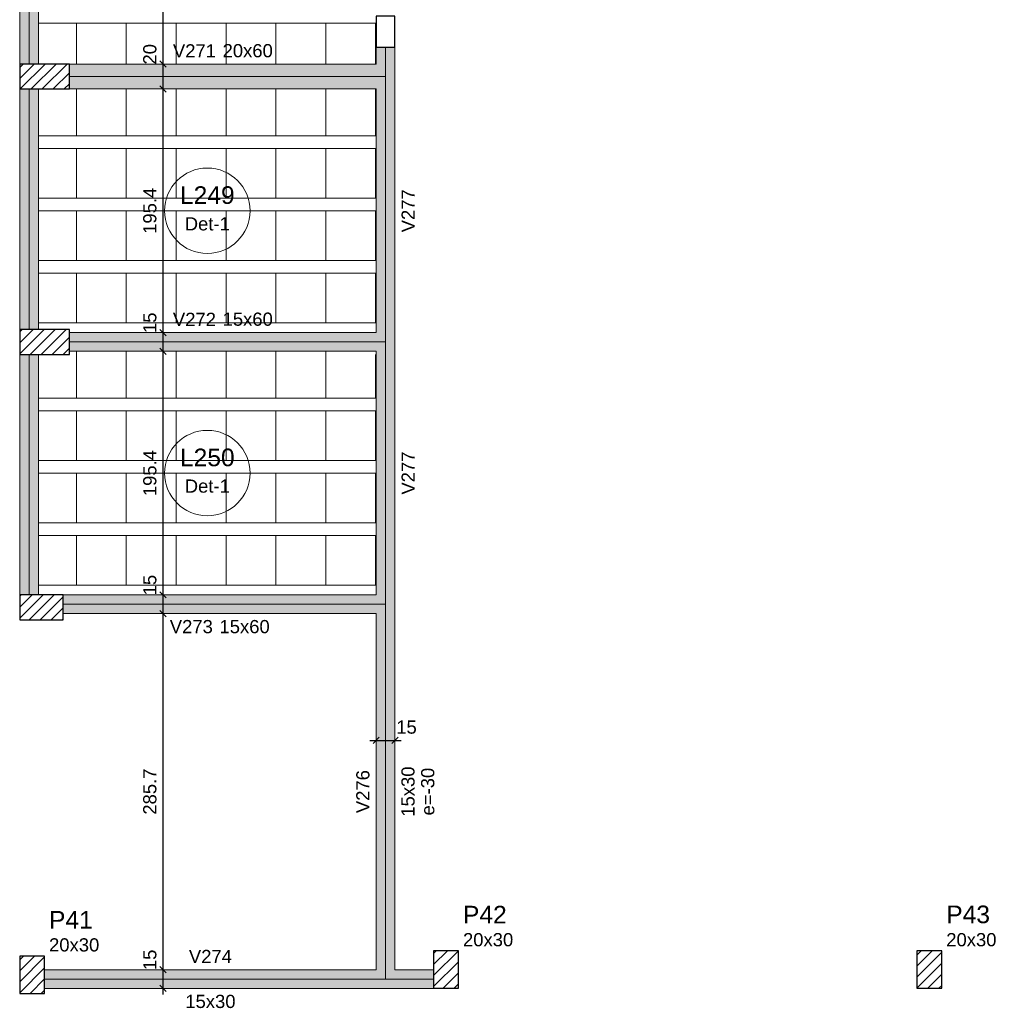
# Model space of a CAD drawing. Header units: millimetres. Extents: x 0 to 119, y 0 to 84.
# Tile 3 of 14: x 29 to 44, y 34 to 50. Entities that reach past the tile are written whole.
import ezdxf

# ---------------------------------------------------------------- set-up
doc = ezdxf.new("R2010")
doc.units = ezdxf.units.MM
doc.header["$MEASUREMENT"] = 0
doc.linetypes.add('NULL', pattern=[0])
doc.layers.get('0').update_dxf_attribs({"lineweight": 18})
for name, color, linetype, lineweight in [('FO-Cotas', 5, 'Continuous', 5), ('FO-Eixos', 5, 'Continuous', 5), ('FO-Hachura pilar que passa', 19, 'Continuous', 5), ('FO-Hachura viga', 43, 'Continuous', 5), ('FO-Hachuras das lajes', 1, 'Continuous', 20), ('FO-Pilares', 4, 'Continuous', 30), ('FO-Textos das lajes', 3, 'Continuous', 20), ('FO-Textos das vigas', 7, 'Continuous', 5), ('FO-Textos dos pilares', 7, 'Continuous', 5), ('FO-Vigas', 1, 'Continuous', 20)]:
    doc.layers.add(name, color=color, linetype=linetype, lineweight=lineweight)
doc.styles.add('Arial', font='txt')
doc.dimstyles.new('UM_50.000000', dxfattribs={"dimtxt": 0.18, "dimasz": 0.1, "dimexe": 0.1, "dimexo": 0.2, "dimgap": 0, "dimtad": 1, "dimtih": 1, "dimtoh": 1, "dimdec": 1, "dimlfac": 50, "dimzin": 0, "dimdsep": 46, "dimtxsty": 'Standard', "dimcen": 0.09, "dimdle": 0.1, "dimadec": 1, "dimazin": 2, "dimtfac": 1, "dimtdec": 4, "dimtofl": 0, "dimtmove": 0, "dimatfit": 3, "dimfxl": 1, "dimtolj": 1, "dimarcsym": 0})

# ---------------------------------------------------------------- blocks, each defined once
blk = doc.blocks.new('_Oblique')
at = {"color": 0, "linetype": 'ByBlock', "lineweight": -2}
blk.add_line((-0.5, -0.5), (0.5, 0.5), dxfattribs=at)
blk = doc.blocks.new('*D6')
at = {"layer": 'Defpoints', "color": 0}
for p in [(34.555, 38.544), (34.855, 38.544), (34.855, 38.544)]:
    blk.add_point(p, dxfattribs=at)
at = {"layer": 'FO-Cotas', "color": 0, "lineweight": -2}
blk.add_line((34.455, 38.544), (34.955, 38.544), dxfattribs=at)
at = {"layer": 'FO-Cotas', "color": 0, "lineweight": -2, "xscale": 0.1, "yscale": 0.1, "zscale": 0.1, "rotation": 180}
blk.add_blockref('_Oblique', (34.555, 38.544), dxfattribs=at)
at = {"layer": 'FO-Cotas', "color": 0, "lineweight": -2, "xscale": 0.1, "yscale": 0.1, "zscale": 0.1}
blk.add_blockref('_Oblique', (34.855, 38.544), dxfattribs=at)
at = {"layer": 'FO-Cotas', "color": 7, "insert": (35.041, 38.756), "char_height": 0.2118, "attachment_point": 5, "rotation": 0.0057, "style": 'Arial'}
blk.add_mtext('\\A1;15', dxfattribs=at)
blk = doc.blocks.new('*D10')
at = {"layer": 'Defpoints', "color": 0}
for p in [(31.135, 34.865), (31.135, 34.865), (31.135, 34.565)]:
    blk.add_point(p, dxfattribs=at)
at = {"layer": 'FO-Cotas', "color": 0, "lineweight": -2}
blk.add_line((31.135, 34.465), (31.135, 34.965), dxfattribs=at)
at = {"layer": 'FO-Cotas', "color": 0, "lineweight": -2, "xscale": 0.1, "yscale": 0.1, "zscale": 0.1}
for p, rotation in [((31.135, 34.865), 90), ((31.135, 34.565), 270)]:
    blk.add_blockref('_Oblique', p, dxfattribs=dict(at, rotation=rotation))
at = {"layer": 'FO-Cotas', "color": 7, "insert": (30.924, 35.022), "char_height": 0.2118, "attachment_point": 5, "rotation": 90, "style": 'Arial'}
blk.add_mtext('\\A1;15', dxfattribs=at)
blk = doc.blocks.new('*D11')
at = {"layer": 'Defpoints', "color": 0}
for p in [(31.135, 40.579), (31.135, 40.579), (31.135, 34.865)]:
    blk.add_point(p, dxfattribs=at)
at = {"layer": 'FO-Cotas', "color": 0, "lineweight": -2}
blk.add_line((31.135, 34.765), (31.135, 40.679), dxfattribs=at)
at = {"layer": 'FO-Cotas', "color": 0, "lineweight": -2, "xscale": 0.1, "yscale": 0.1, "zscale": 0.1}
for p, rotation in [((31.135, 40.579), 90), ((31.135, 34.865), 270)]:
    blk.add_blockref('_Oblique', p, dxfattribs=dict(at, rotation=rotation))
at = {"layer": 'FO-Cotas', "color": 7, "insert": (30.924, 37.722), "char_height": 0.2118, "attachment_point": 5, "rotation": 90, "style": 'Arial'}
blk.add_mtext('\\A1;285.7', dxfattribs=at)
blk = doc.blocks.new('*D12')
at = {"layer": 'Defpoints', "color": 0}
for p in [(31.135, 40.879), (31.135, 40.879), (31.135, 40.579)]:
    blk.add_point(p, dxfattribs=at)
at = {"layer": 'FO-Cotas', "color": 0, "lineweight": -2}
blk.add_line((31.135, 40.479), (31.135, 40.979), dxfattribs=at)
at = {"layer": 'FO-Cotas', "color": 0, "lineweight": -2, "xscale": 0.1, "yscale": 0.1, "zscale": 0.1}
for p, rotation in [((31.135, 40.879), 90), ((31.135, 40.579), 270)]:
    blk.add_blockref('_Oblique', p, dxfattribs=dict(at, rotation=rotation))
at = {"layer": 'FO-Cotas', "color": 7, "insert": (30.924, 41.036), "char_height": 0.2118, "attachment_point": 5, "rotation": 90, "style": 'Arial'}
blk.add_mtext('\\A1;15', dxfattribs=at)
blk = doc.blocks.new('*D13')
at = {"layer": 'Defpoints', "color": 0}
for p in [(31.135, 44.788), (31.135, 44.788), (31.135, 40.879)]:
    blk.add_point(p, dxfattribs=at)
at = {"layer": 'FO-Cotas', "color": 0, "lineweight": -2}
blk.add_line((31.135, 40.779), (31.135, 44.888), dxfattribs=at)
at = {"layer": 'FO-Cotas', "color": 0, "lineweight": -2, "xscale": 0.1, "yscale": 0.1, "zscale": 0.1}
for p, rotation in [((31.135, 44.788), 90), ((31.135, 40.879), 270)]:
    blk.add_blockref('_Oblique', p, dxfattribs=dict(at, rotation=rotation))
at = {"layer": 'FO-Cotas', "color": 7, "insert": (30.924, 42.833), "char_height": 0.2118, "attachment_point": 5, "rotation": 90, "style": 'Arial'}
blk.add_mtext('\\A1;195.4', dxfattribs=at)
blk = doc.blocks.new('*D14')
at = {"layer": 'Defpoints', "color": 0}
for p in [(31.135, 45.088), (31.135, 45.088), (31.135, 44.788)]:
    blk.add_point(p, dxfattribs=at)
at = {"layer": 'FO-Cotas', "color": 0, "lineweight": -2}
blk.add_line((31.135, 44.688), (31.135, 45.188), dxfattribs=at)
at = {"layer": 'FO-Cotas', "color": 0, "lineweight": -2, "xscale": 0.1, "yscale": 0.1, "zscale": 0.1}
for p, rotation in [((31.135, 45.088), 90), ((31.135, 44.788), 270)]:
    blk.add_blockref('_Oblique', p, dxfattribs=dict(at, rotation=rotation))
at = {"layer": 'FO-Cotas', "color": 7, "insert": (30.924, 45.245), "char_height": 0.2118, "attachment_point": 5, "rotation": 90, "style": 'Arial'}
blk.add_mtext('\\A1;15', dxfattribs=at)
blk = doc.blocks.new('*D15')
at = {"layer": 'Defpoints', "color": 0}
for p in [(31.135, 48.996), (31.135, 48.996), (31.135, 45.088)]:
    blk.add_point(p, dxfattribs=at)
at = {"layer": 'FO-Cotas', "color": 0, "lineweight": -2}
blk.add_line((31.135, 44.988), (31.135, 49.096), dxfattribs=at)
at = {"layer": 'FO-Cotas', "color": 0, "lineweight": -2, "xscale": 0.1, "yscale": 0.1, "zscale": 0.1}
for p, rotation in [((31.135, 48.996), 90), ((31.135, 45.088), 270)]:
    blk.add_blockref('_Oblique', p, dxfattribs=dict(at, rotation=rotation))
at = {"layer": 'FO-Cotas', "color": 7, "insert": (30.924, 47.042), "char_height": 0.2118, "attachment_point": 5, "rotation": 90, "style": 'Arial'}
blk.add_mtext('\\A1;195.4', dxfattribs=at)
blk = doc.blocks.new('*D16')
at = {"layer": 'Defpoints', "color": 0}
for p in [(31.135, 49.396), (31.135, 49.396), (31.135, 48.996)]:
    blk.add_point(p, dxfattribs=at)
at = {"layer": 'FO-Cotas', "color": 0, "lineweight": -2}
blk.add_line((31.135, 48.896), (31.135, 49.496), dxfattribs=at)
at = {"layer": 'FO-Cotas', "color": 0, "lineweight": -2, "xscale": 0.1, "yscale": 0.1, "zscale": 0.1}
for p, rotation in [((31.135, 49.396), 90), ((31.135, 48.996), 270)]:
    blk.add_blockref('_Oblique', p, dxfattribs=dict(at, rotation=rotation))
at = {"layer": 'FO-Cotas', "color": 7, "insert": (30.924, 49.553), "char_height": 0.2118, "attachment_point": 5, "rotation": 90, "style": 'Arial'}
blk.add_mtext('\\A1;20', dxfattribs=at)
blk = doc.blocks.new('*D17')
at = {"layer": 'Defpoints', "color": 0}
for p in [(31.135, 52.703), (31.135, 52.703), (31.135, 49.396)]:
    blk.add_point(p, dxfattribs=at)
at = {"layer": 'FO-Cotas', "color": 0, "lineweight": -2}
blk.add_line((31.135, 49.296), (31.135, 52.803), dxfattribs=at)
at = {"layer": 'FO-Cotas', "color": 0, "lineweight": -2, "xscale": 0.1, "yscale": 0.1, "zscale": 0.1}
for p, rotation in [((31.135, 52.703), 90), ((31.135, 49.396), 270)]:
    blk.add_blockref('_Oblique', p, dxfattribs=dict(at, rotation=rotation))
at = {"layer": 'FO-Cotas', "color": 7, "insert": (30.924, 51.05), "char_height": 0.2118, "attachment_point": 5, "rotation": 90, "style": 'Arial'}
blk.add_mtext('\\A1;165.4', dxfattribs=at)

msp = doc.modelspace()

# ---------------------------------------------------------------- hatches: boundary and pattern name
at = {"layer": 'FO-Hachura pilar que passa', "linetype": 'Continuous'}
h = msp.add_hatch(dxfattribs=at)
h.set_pattern_fill('ANSI31', color=19, style=0)
h.paths.add_polyline_path([(29.6354, 48.9961), (29.6354, 49.1961), (29.6354, 49.3961), (29.2354, 49.3961), (28.8354, 49.3961), (28.8354, 49.1961), (28.8354, 48.9961), (29.2354, 48.9961)])
h = msp.add_hatch(dxfattribs=at)
h.set_pattern_fill('ANSI31', color=19, style=0)
h.paths.add_polyline_path([(29.6354, 44.7377), (29.6354, 44.9377), (29.6354, 45.1377), (29.2354, 45.1377), (28.8354, 45.1377), (28.8354, 44.9377), (28.8354, 44.7377), (29.2354, 44.7377)])
h = msp.add_hatch(dxfattribs=at)
h.set_pattern_fill('ANSI31', color=19, style=0)
h.paths.add_polyline_path([(29.5354, 40.4791), (29.5354, 40.6791), (29.5354, 40.8791), (29.1854, 40.8791), (28.8354, 40.8791), (28.8354, 40.6791), (28.8354, 40.4791), (29.1854, 40.4791)])
h = msp.add_hatch(dxfattribs=at)
h.set_pattern_fill('ANSI31', color=19, style=0)
h.paths.add_polyline_path([(28.8354, 34.4831), (29.0354, 34.4831), (29.2354, 34.4831), (29.2354, 34.7831), (29.2354, 35.0831), (29.0354, 35.0831), (28.8354, 35.0831), (28.8354, 34.7831)])
h = msp.add_hatch(dxfattribs=at)
h.set_pattern_fill('ANSI31', color=19, style=0)
h.paths.add_polyline_path([(35.4766, 34.5661), (35.6766, 34.5661), (35.8766, 34.5661), (35.8766, 34.8661), (35.8766, 35.1661), (35.6766, 35.1661), (35.4766, 35.1661), (35.4766, 34.8661)])
h = msp.add_hatch(dxfattribs=at)
h.set_pattern_fill('ANSI31', color=19, style=0)
h.paths.add_polyline_path([(43.2294, 34.5661), (43.4294, 34.5661), (43.6294, 34.5661), (43.6294, 34.8661), (43.6294, 35.1661), (43.4294, 35.1661), (43.2294, 35.1661), (43.2294, 34.8661)])
at = {"layer": 'FO-Hachura viga', "linetype": 'Continuous'}
for points in [[(29.1356, 52.6529), (29.1356, 52.6529), (28.8356, 52.6529), (28.8356, 49.3961), (29.1356, 49.3961), (29.1356, 52.6529)], [(34.8556, 49.6661), (34.8556, 49.6661), (34.5556, 49.6661), (34.5556, 49.3961), (34.7056, 49.1961), (34.8556, 49.1961), (34.8556, 49.6661)], [(34.7056, 49.1961), (34.7056, 49.1961), (34.5556, 49.3961), (29.6356, 49.3961), (29.6356, 48.9961), (34.5556, 48.9961), (34.7056, 49.1961)], [(34.8556, 49.1961), (34.8556, 49.1961), (34.7056, 49.1961), (34.5556, 48.9961), (34.5556, 45.0879), (34.7056, 44.9379), (34.8556, 44.9379), (34.8556, 49.1961)], [(29.1356, 48.9961), (29.1356, 48.9961), (28.8356, 48.9961), (28.8356, 45.1379), (29.1356, 45.1379), (29.1356, 48.9961)], [(34.7056, 44.9379), (34.7056, 44.9379), (34.5556, 45.0879), (29.6356, 45.0879), (29.6356, 44.7879), (34.5556, 44.7879), (34.7056, 44.9379)], [(34.8554, 44.9379), (34.8554, 44.9379), (34.7056, 44.9379), (34.5556, 44.7879), (34.5556, 40.8791), (34.7056, 40.7291), (34.8554, 40.7291), (34.8554, 44.9379)], [(29.1356, 44.7379), (29.1356, 44.7379), (28.8356, 44.7379), (28.8356, 40.8791), (29.1356, 40.8791), (29.1356, 44.7379)], [(34.7056, 40.7291), (34.7056, 40.7291), (34.5556, 40.8791), (29.5356, 40.8791), (29.5356, 40.5791), (34.5556, 40.5791), (34.7056, 40.7291)], [(34.8556, 34.8649), (34.8556, 34.8649), (34.8556, 40.7291), (34.7056, 40.7291), (34.5556, 40.5791), (34.5556, 34.8649), (34.7056, 34.7149), (34.8556, 34.8649)], [(34.7056, 34.7149), (34.7056, 34.7149), (34.5556, 34.8649), (29.2356, 34.8649), (29.2356, 34.5649), (34.7056, 34.5649), (34.7056, 34.7149)], [(34.8556, 34.8649), (34.8556, 34.8649), (34.7056, 34.7149), (34.7056, 34.5649), (35.4766, 34.5649), (35.4766, 34.8649), (34.8556, 34.8649)]]:
    msp.add_hatch(color=43, dxfattribs=at).paths.add_polyline_path(points)

# ---------------------------------------------------------------- linework, layer by layer
at = {"layer": 'FO-Eixos'}
for p, q in [((28.9854, 49.3961), (28.9854, 52.6531)), ((34.7054, 49.1961), (34.7054, 49.6661)), ((29.6354, 49.1961), (34.7054, 49.1961)), ((34.7054, 44.9377), (34.7054, 49.1961)), ((28.9854, 45.1377), (28.9854, 48.9961)), ((29.6354, 44.9377), (34.7054, 44.9377)), ((34.7054, 40.7291), (34.7054, 44.9377)), ((28.9854, 40.8791), (28.9854, 44.7377)), ((29.5354, 40.7291), (34.7054, 40.7291)), ((34.7054, 34.7149), (34.7054, 40.7291)), ((29.2354, 34.7149), (34.7054, 34.7149)), ((34.7054, 34.7149), (35.4766, 34.7149))]:
    msp.add_line(p, q, dxfattribs=at)
for points in [[(29.7454, 49.3961), (29.7454, 50.0501), (29.1354, 50.0501)], [(30.5454, 49.3961), (30.5454, 50.0501), (29.7454, 50.0501), (29.7454, 49.3961)], [(31.3454, 49.3961), (31.3454, 50.0501), (30.5454, 50.0501), (30.5454, 49.3961)], [(32.1454, 49.3961), (32.1454, 50.0501), (31.3454, 50.0501), (31.3454, 49.3961)], [(32.9454, 49.3961), (32.9454, 50.0501), (32.1454, 50.0501), (32.1454, 49.3961)], [(33.7454, 49.3961), (33.7454, 50.0501), (32.9454, 50.0501), (32.9454, 49.3961)], [(34.5454, 49.3961), (34.5454, 50.0501), (34.5554, 50.0501), (33.7454, 50.0501), (33.7454, 49.3961)], [(29.1354, 48.2421), (29.7454, 48.2421), (29.7454, 48.9961)], [(29.7454, 48.9961), (29.7454, 48.2421), (30.5454, 48.2421), (30.5454, 48.9961)], [(30.5454, 48.9961), (30.5454, 48.2421), (31.3454, 48.2421), (31.3454, 48.9961)], [(31.3454, 48.9961), (31.3454, 48.2421), (32.1454, 48.2421), (32.1454, 48.9961)], [(32.1454, 48.9961), (32.1454, 48.2421), (32.9454, 48.2421), (32.9454, 48.9961)], [(32.9454, 48.9961), (32.9454, 48.2421), (33.7454, 48.2421), (33.7454, 48.9961)], [(33.7454, 48.9961), (33.7454, 48.2421), (34.5554, 48.2421), (34.5454, 48.2421), (34.5454, 48.9961)], [(29.1354, 47.2421), (29.7454, 47.2421), (29.7454, 48.0421), (29.1354, 48.0421)], [(29.1354, 46.2421), (29.7454, 46.2421), (29.7454, 47.0421), (29.1354, 47.0421)], [(29.1354, 45.2421), (29.7454, 45.2421), (29.7454, 46.0421), (29.1354, 46.0421)], [(29.1354, 44.0331), (29.7454, 44.0331), (29.7454, 44.7881)], [(29.7454, 44.7881), (29.7454, 44.0331), (30.5454, 44.0331), (30.5454, 44.7881)], [(30.5454, 44.7881), (30.5454, 44.0331), (31.3454, 44.0331), (31.3454, 44.7881)], [(31.3454, 44.7881), (31.3454, 44.0331), (32.1454, 44.0331), (32.1454, 44.7881)], [(32.1454, 44.7881), (32.1454, 44.0331), (32.9454, 44.0331), (32.9454, 44.7881)], [(32.9454, 44.7881), (32.9454, 44.0331), (33.7454, 44.0331), (33.7454, 44.7881)], [(33.7454, 44.7881), (33.7454, 44.0331), (34.5554, 44.0331), (34.5454, 44.0331), (34.5454, 44.7381)], [(29.1354, 43.0331), (29.7454, 43.0331), (29.7454, 43.8331), (29.1354, 43.8331)], [(29.1354, 42.0331), (29.7454, 42.0331), (29.7454, 42.8331), (29.1354, 42.8331)], [(29.1354, 41.0331), (29.7454, 41.0331), (29.7454, 41.8331), (29.1354, 41.8331)]]:
    msp.add_lwpolyline(points, dxfattribs=at)
for points in [[(29.7454, 47.2421), (30.5454, 47.2421), (30.5454, 48.0421), (29.7454, 48.0421), (29.7454, 47.2421)], [(30.5454, 47.2421), (31.3454, 47.2421), (31.3454, 48.0421), (30.5454, 48.0421), (30.5454, 47.2421)], [(31.3454, 47.2421), (32.1454, 47.2421), (32.1454, 48.0421), (31.3454, 48.0421), (31.3454, 47.2421)], [(32.1454, 47.2421), (32.9454, 47.2421), (32.9454, 48.0421), (32.1454, 48.0421), (32.1454, 47.2421)], [(32.9454, 47.2421), (33.7454, 47.2421), (33.7454, 48.0421), (32.9454, 48.0421), (32.9454, 47.2421)], [(33.7454, 47.2421), (34.5454, 47.2421), (34.5454, 48.0421), (33.7454, 48.0421), (33.7454, 47.2421)], [(29.7454, 46.2421), (30.5454, 46.2421), (30.5454, 47.0421), (29.7454, 47.0421), (29.7454, 46.2421)], [(30.5454, 46.2421), (31.3454, 46.2421), (31.3454, 47.0421), (30.5454, 47.0421), (30.5454, 46.2421)], [(31.3454, 46.2421), (32.1454, 46.2421), (32.1454, 47.0421), (31.3454, 47.0421), (31.3454, 46.2421)], [(32.1454, 46.2421), (32.9454, 46.2421), (32.9454, 47.0421), (32.1454, 47.0421), (32.1454, 46.2421)], [(32.9454, 46.2421), (33.7454, 46.2421), (33.7454, 47.0421), (32.9454, 47.0421), (32.9454, 46.2421)], [(33.7454, 46.2421), (34.5454, 46.2421), (34.5454, 47.0421), (33.7454, 47.0421), (33.7454, 46.2421)], [(29.7454, 45.2421), (30.5454, 45.2421), (30.5454, 46.0421), (29.7454, 46.0421), (29.7454, 45.2421)], [(30.5454, 45.2421), (31.3454, 45.2421), (31.3454, 46.0421), (30.5454, 46.0421), (30.5454, 45.2421)], [(31.3454, 45.2421), (32.1454, 45.2421), (32.1454, 46.0421), (31.3454, 46.0421), (31.3454, 45.2421)], [(32.1454, 45.2421), (32.9454, 45.2421), (32.9454, 46.0421), (32.1454, 46.0421), (32.1454, 45.2421)], [(32.9454, 45.2421), (33.7454, 45.2421), (33.7454, 46.0421), (32.9454, 46.0421), (32.9454, 45.2421)], [(33.7454, 45.2421), (34.5454, 45.2421), (34.5454, 46.0421), (33.7454, 46.0421), (33.7454, 45.2421)], [(29.7454, 43.0331), (30.5454, 43.0331), (30.5454, 43.8331), (29.7454, 43.8331), (29.7454, 43.0331)], [(30.5454, 43.0331), (31.3454, 43.0331), (31.3454, 43.8331), (30.5454, 43.8331), (30.5454, 43.0331)], [(31.3454, 43.0331), (32.1454, 43.0331), (32.1454, 43.8331), (31.3454, 43.8331), (31.3454, 43.0331)], [(32.1454, 43.0331), (32.9454, 43.0331), (32.9454, 43.8331), (32.1454, 43.8331), (32.1454, 43.0331)], [(32.9454, 43.0331), (33.7454, 43.0331), (33.7454, 43.8331), (32.9454, 43.8331), (32.9454, 43.0331)], [(33.7454, 43.0331), (34.5454, 43.0331), (34.5454, 43.8331), (33.7454, 43.8331), (33.7454, 43.0331)], [(29.7454, 42.0331), (30.5454, 42.0331), (30.5454, 42.8331), (29.7454, 42.8331), (29.7454, 42.0331)], [(30.5454, 42.0331), (31.3454, 42.0331), (31.3454, 42.8331), (30.5454, 42.8331), (30.5454, 42.0331)], [(31.3454, 42.0331), (32.1454, 42.0331), (32.1454, 42.8331), (31.3454, 42.8331), (31.3454, 42.0331)], [(32.1454, 42.0331), (32.9454, 42.0331), (32.9454, 42.8331), (32.1454, 42.8331), (32.1454, 42.0331)], [(32.9454, 42.0331), (33.7454, 42.0331), (33.7454, 42.8331), (32.9454, 42.8331), (32.9454, 42.0331)], [(33.7454, 42.0331), (34.5454, 42.0331), (34.5454, 42.8331), (33.7454, 42.8331), (33.7454, 42.0331)], [(29.7454, 41.0331), (30.5454, 41.0331), (30.5454, 41.8331), (29.7454, 41.8331), (29.7454, 41.0331)], [(30.5454, 41.0331), (31.3454, 41.0331), (31.3454, 41.8331), (30.5454, 41.8331), (30.5454, 41.0331)], [(31.3454, 41.0331), (32.1454, 41.0331), (32.1454, 41.8331), (31.3454, 41.8331), (31.3454, 41.0331)], [(32.1454, 41.0331), (32.9454, 41.0331), (32.9454, 41.8331), (32.1454, 41.8331), (32.1454, 41.0331)], [(32.9454, 41.0331), (33.7454, 41.0331), (33.7454, 41.8331), (32.9454, 41.8331), (32.9454, 41.0331)], [(33.7454, 41.0331), (34.5454, 41.0331), (34.5454, 41.8331), (33.7454, 41.8331), (33.7454, 41.0331)]]:
    msp.add_lwpolyline(points, close=True, dxfattribs=at)
at = {"layer": 'FO-Hachuras das lajes'}
for p, q in [((29.1354, 50.0501), (29.6354, 50.0501)), ((29.6354, 50.0501), (34.5554, 50.0501)), ((29.1354, 48.2421), (29.6354, 48.2421)), ((29.6354, 48.2421), (34.5554, 48.2421)), ((29.1354, 48.0421), (29.6354, 48.0421)), ((29.6354, 48.0421), (34.5554, 48.0421)), ((29.1354, 47.2421), (29.6354, 47.2421)), ((29.6354, 47.2421), (34.5554, 47.2421)), ((29.1354, 47.0421), (29.6354, 47.0421)), ((29.6354, 47.0421), (34.5554, 47.0421)), ((29.1354, 46.2421), (29.6354, 46.2421)), ((29.6354, 46.2421), (34.5554, 46.2421)), ((29.1354, 46.0421), (29.6354, 46.0421)), ((29.6354, 46.0421), (34.5554, 46.0421)), ((29.1354, 45.2421), (29.6354, 45.2421)), ((29.6354, 45.2421), (34.5554, 45.2421)), ((29.1354, 44.0331), (29.6354, 44.0331)), ((29.6354, 44.0331), (34.5554, 44.0331)), ((29.1354, 43.8331), (29.6354, 43.8331)), ((29.6354, 43.8331), (34.5554, 43.8331)), ((29.1354, 43.0331), (29.6354, 43.0331)), ((29.6354, 43.0331), (34.5554, 43.0331)), ((29.1354, 42.8331), (29.6354, 42.8331)), ((29.6354, 42.8331), (34.5554, 42.8331)), ((29.1354, 42.0331), (29.6354, 42.0331)), ((29.6354, 42.0331), (34.5554, 42.0331)), ((29.1354, 41.8331), (29.6354, 41.8331)), ((29.6354, 41.8331), (34.5554, 41.8331)), ((29.1354, 41.0331), (29.6354, 41.0331)), ((29.6354, 41.0331), (34.5554, 41.0331))]:
    msp.add_line(p, q, dxfattribs=at)
at = {"layer": 'FO-Pilares'}
for points in [[(34.5554, 49.6661), (34.7054, 49.6661), (34.8554, 49.6661), (34.8554, 49.9161), (34.8554, 50.1661), (34.7054, 50.1661), (34.5554, 50.1661), (34.5554, 49.9161), (34.5554, 49.6661)], [(29.6354, 48.9961), (29.6354, 49.1961), (29.6354, 49.3961), (29.2354, 49.3961), (28.8354, 49.3961), (28.8354, 49.1961), (28.8354, 48.9961), (29.2354, 48.9961), (29.6354, 48.9961)], [(29.6354, 44.7377), (29.6354, 44.9377), (29.6354, 45.1377), (29.2354, 45.1377), (28.8354, 45.1377), (28.8354, 44.9377), (28.8354, 44.7377), (29.2354, 44.7377), (29.6354, 44.7377)], [(29.5354, 40.4791), (29.5354, 40.6791), (29.5354, 40.8791), (29.1854, 40.8791), (28.8354, 40.8791), (28.8354, 40.6791), (28.8354, 40.4791), (29.1854, 40.4791), (29.5354, 40.4791)], [(28.8354, 34.4831), (29.0354, 34.4831), (29.2354, 34.4831), (29.2354, 34.7831), (29.2354, 35.0831), (29.0354, 35.0831), (28.8354, 35.0831), (28.8354, 34.7831), (28.8354, 34.4831)], [(35.4766, 34.5661), (35.6766, 34.5661), (35.8766, 34.5661), (35.8766, 34.8661), (35.8766, 35.1661), (35.6766, 35.1661), (35.4766, 35.1661), (35.4766, 34.8661), (35.4766, 34.5661)], [(43.2294, 34.5661), (43.4294, 34.5661), (43.6294, 34.5661), (43.6294, 34.8661), (43.6294, 35.1661), (43.4294, 35.1661), (43.2294, 35.1661), (43.2294, 34.8661), (43.2294, 34.5661)]]:
    msp.add_lwpolyline(points, close=True, dxfattribs=at)
at = {"layer": 'FO-Textos das lajes'}
for p, q in [((31.16, 47.0419), (32.5308, 47.0419)), ((31.16, 42.8334), (32.5308, 42.8334))]:
    msp.add_line(p, q, dxfattribs=at)
for centre in [(31.8454, 47.0419), (31.8454, 42.8334)]:
    msp.add_circle(centre, 0.6854, dxfattribs=at)
at = {"layer": 'FO-Vigas'}
for p, q in [((28.8354, 49.3961), (28.8354, 52.6531)), ((29.1354, 49.3961), (29.1354, 52.6531)), ((34.5554, 49.3961), (34.5554, 49.6661)), ((34.8554, 49.1961), (34.8554, 49.6661)), ((29.6354, 49.3961), (34.5554, 49.3961)), ((34.8554, 44.9377), (34.8554, 49.1961)), ((28.8354, 45.1377), (28.8354, 48.9961)), ((29.1354, 45.1377), (29.1354, 48.9961)), ((29.6354, 48.9961), (34.5554, 48.9961)), ((34.5554, 45.0877), (34.5554, 48.9961)), ((29.6354, 45.0877), (34.5554, 45.0877)), ((34.8554, 40.7291), (34.8554, 44.9377)), ((28.8354, 40.8791), (28.8354, 44.7377)), ((29.1354, 40.8791), (29.1354, 44.7377)), ((29.6354, 44.7877), (34.5554, 44.7877)), ((34.5554, 40.8791), (34.5554, 44.7877)), ((29.5354, 40.8791), (34.5554, 40.8791)), ((34.8554, 34.8649), (34.8554, 40.7291)), ((29.5354, 40.5791), (34.5554, 40.5791)), ((34.5554, 34.8649), (34.5554, 40.5791)), ((29.2354, 34.8649), (34.5554, 34.8649)), ((34.8554, 34.8649), (35.4766, 34.8649)), ((29.2354, 34.5649), (34.7054, 34.5649)), ((34.7054, 34.5649), (35.4766, 34.5649))]:
    msp.add_line(p, q, dxfattribs=at)

# ---------------------------------------------------------------- texts
at = {"layer": 'FO-Textos das lajes', "linetype": 'NULL', "attachment_point": 8, "line_spacing_factor": 0.798, "style": 'Arial'}
for s, insert, char_height, width in [('L249', (31.8454, 47.1483), 0.2824, 1.735195), ('Det-1', (31.8454, 46.724), 0.2118, 1.418281), ('L250', (31.8454, 42.9393), 0.2824, 1.735195), ('Det-1', (31.8454, 42.516), 0.2118, 1.418281)]:
    msp.add_mtext(s, dxfattribs=dict(at, insert=insert, char_height=char_height, width=width))
at = {"layer": 'FO-Textos das vigas', "linetype": 'NULL', "char_height": 0.2118, "line_spacing_factor": 0.798, "style": 'Arial'}
for s, insert, width, attachment_point in [('V271', (31.9844, 49.502), 1.354561, 9), ('20x60', (32.0904, 49.502), 1.580273, 7), ('V272', (31.9844, 45.194), 1.354561, 9), ('15x60', (32.0904, 45.194), 1.580273, 7), ('V273', (31.9344, 40.261), 1.354561, 9), ('15x60', (32.0404, 40.261), 1.580273, 7), ('V274', (31.8954, 34.971), 1.354561, 8), ('15x30', (31.8954, 34.247), 1.580273, 8)]:
    msp.add_mtext(s, dxfattribs=dict(at, insert=insert, width=width, attachment_point=attachment_point))
at = {"layer": 'FO-Textos das vigas', "linetype": 'NULL', "char_height": 0.2118, "attachment_point": 8, "rotation": 90.00021, "line_spacing_factor": 0.798, "style": 'Arial'}
for s, insert, width in [('V277', (35.1735, 47.0421), 1.354561), ('V277', (35.1735, 42.8331), 1.354561), ('15x30', (35.1735, 37.7221), 1.580273), ('e=-30', (35.4905, 37.7221), 1.499561), ('V276', (34.4495, 37.7221), 1.354561)]:
    msp.add_mtext(s, dxfattribs=dict(at, insert=insert, width=width))
at = {"layer": 'FO-Textos dos pilares', "linetype": 'NULL', "attachment_point": 7, "line_spacing_factor": 0.798, "style": 'Arial'}
for s, insert, char_height, width in [('P41', (29.3064, 35.5243), 0.2824, 1.387852), ('P42', (35.9474, 35.6073), 0.2824, 1.387852), ('P43', (43.7004, 35.6073), 0.2824, 1.387852), ('20x30', (29.3064, 35.154), 0.2118, 1.580273), ('20x30', (35.9474, 35.237), 0.2118, 1.580273), ('20x30', (43.7004, 35.237), 0.2118, 1.580273)]:
    msp.add_mtext(s, dxfattribs=dict(at, insert=insert, char_height=char_height, width=width))

# ---------------------------------------------------------------- dimensions: what is measured, and where the dimension line sits
at = {"layer": 'FO-Cotas'}
for base, p1, p2, picture, middle in [((31.1353920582, 52.7030604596), (31.1353920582, 49.3960604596), (31.1353920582, 52.7030604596), '*D17', (30.9235920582, 51.0495604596)), ((31.1354, 49.3961), (31.1354, 48.9961), (31.1354, 49.3961), '*D16', (30.9236, 49.5534)), ((31.1354, 48.9961), (31.1354, 45.0877), (31.1354, 48.9961), '*D15', (30.9236, 47.0419)), ((31.1354, 45.0877), (31.1354, 44.7877), (31.1354, 45.0877), '*D14', (30.9236, 45.245)), ((31.1354, 44.7877), (31.1354, 40.8791), (31.1354, 44.7877), '*D13', (30.9236, 42.8334)), ((31.1354, 40.8791), (31.1354, 40.5791), (31.1354, 40.8791), '*D12', (30.9236, 41.0364)), ((31.1354, 40.5791), (31.1354, 34.8649), (31.1354, 40.5791), '*D11', (30.9236, 37.722)), ((31.1354, 34.8649), (31.1354, 34.5649), (31.1354, 34.8649), '*D10', (30.9236, 35.0222))]:
    dim = msp.add_linear_dim(base=base, p1=p1, p2=p2, angle=90, dimstyle='UM_50.000000', override={"dimtxt": 0.2118, "dimasz": 0.1, "dimexe": 0.1, "dimexo": 0.2, "dimtad": 1, "dimtih": 0, "dimtoh": 0, "dimdec": 1, "dimlfac": 50, "dimzin": 8, "dimtxsty": 'Arial', "dimblk": 'Oblique', "dimblk1": 'Oblique', "dimblk2": 'Oblique', "dimsah": 1, "dimdle": 0.1, "dimse1": 1, "dimse2": 1, "dimclrt": 7, "dimadec": 1, "dimazin": 3, "dimtmove": 2, "dimldrblk": 'Oblique'}, dxfattribs=at)
    dim.commit()
    dim.dimension.update_dxf_attribs({"geometry": picture, "text_midpoint": middle, "dimtype": 160, "text_rotation": 90})
dim = msp.add_linear_dim(base=(34.8554, 38.5439), p1=(34.5554, 38.5439), p2=(34.8554, 38.5439), dimstyle='UM_50.000000', override={"dimtxt": 0.2118, "dimasz": 0.1, "dimexe": 0.1, "dimexo": 0.2, "dimtad": 1, "dimtih": 0, "dimtoh": 0, "dimdec": 1, "dimlfac": 50, "dimzin": 8, "dimtxsty": 'Arial', "dimblk": 'Oblique', "dimblk1": 'Oblique', "dimblk2": 'Oblique', "dimsah": 1, "dimdle": 0.1, "dimse1": 1, "dimse2": 1, "dimclrt": 7, "dimadec": 1, "dimazin": 3, "dimtmove": 2, "dimldrblk": 'Oblique'}, dxfattribs=at)
dim.commit()
dim.dimension.update_dxf_attribs({"geometry": '*D6', "text_midpoint": (35.0407, 38.7557), "dimtype": 160, "text_rotation": 0.00573})

doc.saveas('drawing.dxf')
